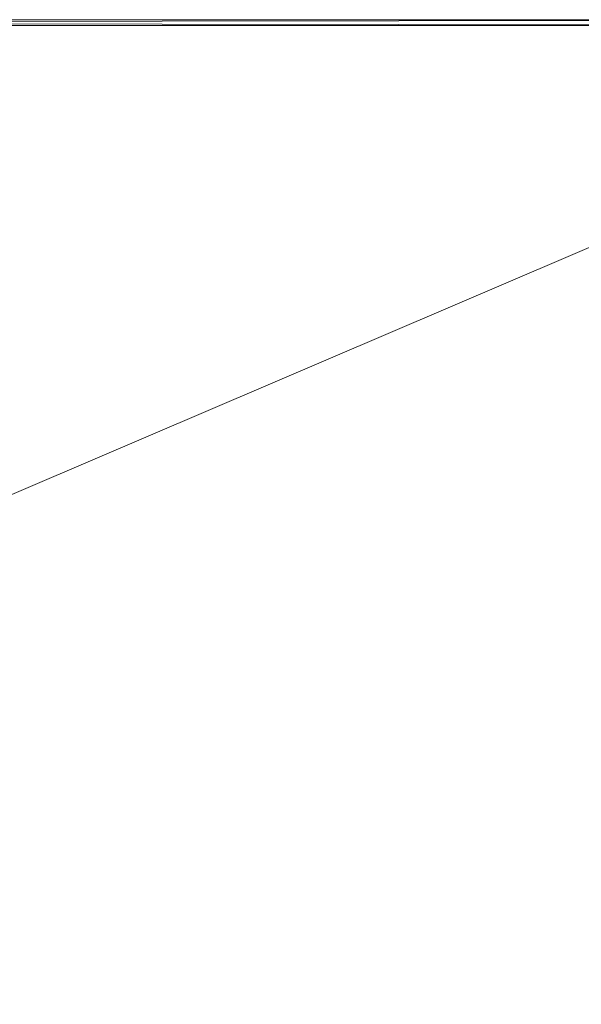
# Model space of a CAD drawing. Header units: inches. Extents: x -304 to 162, y 376 to 514.
# Tile 213 of 216: x 129.54 to 137.91, y 451.43 to 466.1. Entities that reach past the tile are written whole.
import ezdxf

# ---------------------------------------------------------------- set-up
doc = ezdxf.new("R2010")
doc.units = ezdxf.units.IN
doc.header["$LTSCALE"] = 0.366967
doc.header["$MEASUREMENT"] = 0
doc.layers.add('CET color Burlywood4', color=7, linetype='Continuous', true_color=0x8d7057)
doc.layers.add('CET color Grey80', color=7, linetype='Continuous', true_color=0xcdcec9)
doc.layers.add('CET Default', color=7, linetype='Continuous')

# ---------------------------------------------------------------- blocks, each defined once
blk = doc.blocks.new('*C42')
at = {"layer": 'CET color Burlywood4', "linetype": 'Continuous', "lineweight": 0}
mesh = blk.add_polyface(dxfattribs=at)
corners = [(0.039, 0.087, 28.05), (59.961, 25.711, 28.05), (59.961, 0.087, 28.05), (0.039, 25.711, 28.05)]
mesh.append_faces([[corners[k] for k in face] for face in [(0, 1, 2, 0)]], dxfattribs={"vtx0": -1, "vtx3": -1})
mesh.append_faces([[corners[k] for k in face] for face in [(0, 3, 1, 0)]], dxfattribs={"vtx2": -1})
at = {"layer": 'CET color Grey80', "linetype": 'Continuous', "lineweight": 0}
mesh = blk.add_polyface(dxfattribs=at)
corners = [(0.039, 0.087, 29.3), (59.961, 0.087, 29.3), (59.961, 25.711, 29.3), (0.039, 25.711, 29.3)]
mesh.append_faces([[corners[k] for k in face] for face in [(0, 2, 3, 0)]], dxfattribs={"vtx0": -1, "vtx3": -1})
mesh.append_faces([[corners[k] for k in face] for face in [(0, 1, 2, 0)]], dxfattribs={"vtx2": -1})
mesh = blk.add_polyface(dxfattribs=at)
corners = [(59.961, 0.087, 28.05), (0.039, 0.087, 28.05), (0.039, 0.087, 29.3), (59.961, 0.087, 29.3), (0.039, 0, 29.22), (59.961, 0, 29.22), (0.039, 0, 28.13), (59.961, 0, 28.13)]
mesh.append_faces([[corners[k] for k in face] for face in [(0, 2, 3, 0), (3, 4, 5, 3), (5, 6, 7, 5), (7, 1, 0, 7)]], dxfattribs={"vtx0": -1, "vtx3": -1})
mesh.append_faces([[corners[k] for k in face] for face in [(0, 1, 2, 0), (3, 2, 4, 3), (5, 4, 6, 5), (7, 6, 1, 7)]], dxfattribs={"vtx2": -1})
blk = doc.blocks.new('*C45')
at = {"layer": 'CET Default', "linetype": 'Continuous', "lineweight": 0, "rotation": 359.999999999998}
blk.add_blockref('*C42', (111.332, 404.012, 0), dxfattribs=at)

msp = doc.modelspace()

# ---------------------------------------------------------------- block references
at = {"layer": 'CET Default', "linetype": 'Continuous', "lineweight": 0, "rotation": 180}
msp.add_blockref('*C45', (257.133, 870.114), dxfattribs=at)

doc.saveas('drawing.dxf')
